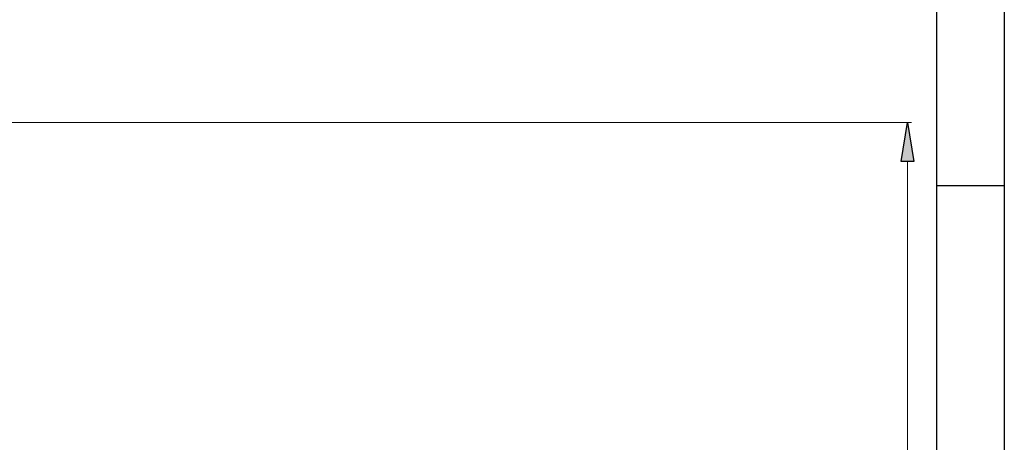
# Model space of a CAD drawing. Header units: millimetres. Extents: x 0 to 1151, y 0 to 297.
# Tile 75 of 93: x 368 to 420, y 156 to 179. Entities that reach past the tile are written whole.
import ezdxf

# ---------------------------------------------------------------- set-up
doc = ezdxf.new("R2010")
doc.units = ezdxf.units.MM
doc.header["$MEASUREMENT"] = 0
doc.layers.get('0').update_dxf_attribs({"linetype": 'CONTINUOUS'})

msp = doc.modelspace()

# ---------------------------------------------------------------- hatches: boundary and pattern name
at = {"true_color": 0x000007}
msp.add_hatch(color=7, dxfattribs=at).paths.add_polyline_path([(415.205, 171.009), (414.528, 171.009), (414.867, 173.083)])

# ---------------------------------------------------------------- linework, layer by layer
at = {"color": 7, "linetype": 'Continuous', "lineweight": 25, "true_color": 0x000007}
for p, q in [((420.031, 297.011), (420.031, 0)), ((420.031, 169.714), (416.433, 169.714))]:
    msp.add_line(p, q, dxfattribs=at)
at = {"color": 7, "linetype": 'Continuous', "lineweight": 18, "true_color": 0x000007}
msp.add_line((416.433, 3.641), (416.433, 293.37), dxfattribs=at)
at = {"color": 7, "linetype": 'Continuous', "lineweight": 9, "true_color": 0x000007}
for p, q in [((352.848, 173.083), (415.078, 173.083)), ((414.867, 171.009), (414.867, 106.366))]:
    msp.add_line(p, q, dxfattribs=at)
at = {"color": 7, "linetype": 'Continuous', "lineweight": -2, "true_color": 0x000007}
for points in [[(3.598, 3.641), (416.433, 3.641), (416.433, 293.37), (3.598, 293.37)], [(415.205, 171.009), (414.528, 171.009), (414.867, 173.083)]]:
    msp.add_lwpolyline(points, close=True, dxfattribs=at)

doc.saveas('drawing.dxf')
